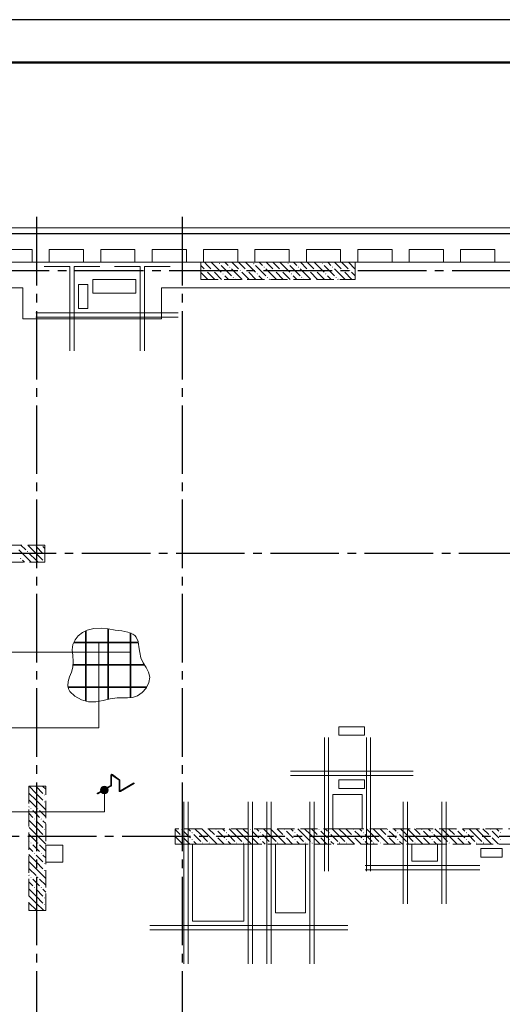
# Model space of a CAD drawing. Header units: millimetres. Extents: x 0 to 32559, y 0 to 42000.
# Tile 12 of 13: x 14429 to 20060, y 30511 to 42000. Entities that reach past the tile are written whole.
import ezdxf

# ---------------------------------------------------------------- set-up
doc = ezdxf.new("R2010")
doc.units = ezdxf.units.MM
doc.linetypes.add('______2', pattern=[270, 200, -70])
doc.linetypes.add('______5', pattern=[1100, 800, -100, 100, -100])
for name, color, linetype, lineweight in [('Standard', 7, 'Continuous', 25), ('ЖБ Пилон', 180, 'Continuous', 25), ('Обрамление проемов стержнями', 7, 'Continuous', 25), ('Общий01', 7, 'Continuous', 13), ('Оси', 40, '______5', 18), ('Позиционная метка линия выноска', 7, 'Continuous', 13), ('Позиционная метка номер позиции', 7, 'Continuous', 13)]:
    doc.layers.add(name, color=color, linetype=linetype, lineweight=lineweight)
doc.layers.add('ЖБ Перекрытие верхний уровень', color=7, linetype='Continuous', lineweight=25, true_color=0xe0e0ff)
doc.layers.add('ЖБ Стена верхний уровень', color=7, linetype='Continuous', lineweight=25, true_color=0x006e00)

msp = doc.modelspace()

# ---------------------------------------------------------------- hatches: boundary and pattern name
at = {"layer": 'ЖБ Пилон', "linetype": 'Continuous', "lineweight": 18, "transparency": 33554687}
for points in [[(16594, 39073), (16601, 39080), (16607, 39073), (16601, 39067)], [(16674, 39073), (16681, 39080), (16687, 39073), (16681, 39067)], [(16754, 39153), (16761, 39160), (16767, 39153), (16761, 39147)], [(16874, 39113), (16881, 39120), (16887, 39113), (16881, 39107)], [(16994, 39073), (17001, 39080), (17007, 39073), (17001, 39067)], [(17074, 39073), (17081, 39080), (17087, 39073), (17081, 39067)], [(17154, 39153), (17161, 39160), (17167, 39153), (17161, 39147)], [(17274, 39113), (17281, 39120), (17287, 39113), (17281, 39107)], [(17394, 39073), (17401, 39080), (17407, 39073), (17401, 39067)], [(17474, 39073), (17481, 39080), (17487, 39073), (17481, 39067)], [(17554, 39153), (17561, 39160), (17567, 39153), (17561, 39147)], [(17674, 39113), (17681, 39120), (17687, 39113), (17681, 39107)], [(17794, 39073), (17801, 39080), (17807, 39073), (17801, 39067)], [(17874, 39073), (17881, 39080), (17887, 39073), (17881, 39067)], [(17954, 39153), (17961, 39160), (17967, 39153), (17961, 39147)], [(18074, 39113), (18081, 39120), (18087, 39113), (18081, 39107)], [(18194, 39073), (18201, 39080), (18207, 39073), (18201, 39067)], [(18274, 39073), (18281, 39080), (18287, 39073), (18281, 39067)], [(16794, 39033), (16801, 39040), (16807, 39033), (16801, 39027)], [(16914, 38993), (16921, 39000), (16927, 38993), (16921, 38987)], [(17194, 39033), (17201, 39040), (17207, 39033), (17201, 39027)], [(17314, 38993), (17321, 39000), (17327, 38993), (17321, 38987)], [(17594, 39033), (17601, 39040), (17607, 39033), (17601, 39027)], [(17714, 38993), (17721, 39000), (17727, 38993), (17721, 38987)], [(17994, 39033), (18001, 39040), (18007, 39033), (18001, 39027)], [(18114, 38993), (18121, 39000), (18127, 38993), (18121, 38987)], [(14604, 35870), (14601, 35867), (14598, 35870)], [(14684, 35870), (14681, 35867), (14678, 35870)], [(14514, 35793), (14521, 35800), (14527, 35793), (14521, 35787)], [(14714, 35753), (14721, 35760), (14724, 35757), (14724, 35750), (14721, 35747)], [(14434, 35713), (14441, 35720), (14447, 35713), (14441, 35707)], [(14714, 35673), (14721, 35680), (14724, 35677), (14724, 35670), (14718, 35670)], [(14714, 32953), (14721, 32960), (14727, 32953), (14721, 32947)], [(14714, 32873), (14721, 32880), (14727, 32873), (14721, 32867)], [(14554, 32793), (14561, 32800), (14567, 32793), (14561, 32787)], [(14634, 32793), (14641, 32800), (14647, 32793), (14641, 32787)], [(14594, 32673), (14601, 32680), (14607, 32673), (14601, 32667)], [(14674, 32673), (14681, 32680), (14687, 32673), (14681, 32667)], [(14714, 32553), (14721, 32560), (14727, 32553), (14721, 32547)], [(14554, 32393), (14561, 32400), (14567, 32393), (14561, 32387)], [(14634, 32393), (14641, 32400), (14647, 32393), (14641, 32387)], [(14714, 32473), (14721, 32480), (14727, 32473), (14721, 32467)], [(14594, 32273), (14601, 32280), (14607, 32273), (14601, 32267)], [(14674, 32273), (14681, 32280), (14687, 32273), (14681, 32267)], [(14714, 32153), (14721, 32160), (14727, 32153), (14721, 32147)], [(14714, 32073), (14721, 32080), (14727, 32073), (14721, 32067)], [(14554, 31993), (14561, 32000), (14567, 31993), (14561, 31987)], [(14634, 31993), (14641, 32000), (14647, 31993), (14641, 31987)], [(14594, 31873), (14601, 31880), (14607, 31873), (14601, 31867)], [(14674, 31873), (14681, 31880), (14687, 31873), (14681, 31867)], [(14714, 31753), (14721, 31760), (14727, 31753), (14721, 31747)], [(14714, 31673), (14721, 31680), (14727, 31673), (14721, 31667)]]:
    msp.add_hatch(color=7, dxfattribs=at).paths.add_polyline_path(points, flags=16)
at = {"layer": 'ЖБ Стена верхний уровень', "linetype": 'Continuous', "lineweight": 18, "transparency": 33554687}
for points in [[(16314, 32553), (16321, 32560), (16327, 32553), (16321, 32547)], [(16434, 32513), (16441, 32520), (16447, 32513), (16441, 32507)], [(16714, 32553), (16721, 32560), (16727, 32553), (16721, 32547)], [(16834, 32513), (16841, 32520), (16847, 32513), (16841, 32507)], [(17114, 32553), (17121, 32560), (17127, 32553), (17121, 32547)], [(17234, 32513), (17241, 32520), (17247, 32513), (17241, 32507)], [(17514, 32553), (17521, 32560), (17527, 32553), (17521, 32547)], [(17634, 32513), (17641, 32520), (17647, 32513), (17641, 32507)], [(17914, 32553), (17921, 32560), (17927, 32553), (17921, 32547)], [(18034, 32513), (18041, 32520), (18047, 32513), (18041, 32507)], [(18314, 32553), (18321, 32560), (18327, 32553), (18321, 32547)], [(18434, 32513), (18441, 32520), (18447, 32513), (18441, 32507)], [(18714, 32553), (18721, 32560), (18727, 32553), (18721, 32547)], [(18834, 32513), (18841, 32520), (18847, 32513), (18841, 32507)], [(19114, 32553), (19121, 32560), (19127, 32553), (19121, 32547)], [(19234, 32513), (19241, 32520), (19247, 32513), (19241, 32507)], [(19514, 32553), (19521, 32560), (19527, 32553), (19521, 32547)], [(19634, 32513), (19641, 32520), (19647, 32513), (19641, 32507)], [(19914, 32553), (19921, 32560), (19927, 32553), (19921, 32547)], [(20034, 32513), (20041, 32520), (20047, 32513), (20041, 32507)], [(16314, 32473), (16321, 32480), (16327, 32473), (16321, 32467)], [(16434, 32433), (16441, 32440), (16447, 32433), (16441, 32427)], [(16554, 32393), (16561, 32400), (16567, 32393), (16561, 32387)], [(16634, 32393), (16641, 32400), (16647, 32393), (16641, 32387)], [(16714, 32473), (16721, 32480), (16727, 32473), (16721, 32467)], [(16834, 32433), (16841, 32440), (16847, 32433), (16841, 32427)], [(16954, 32393), (16961, 32400), (16967, 32393), (16961, 32387)], [(17034, 32393), (17041, 32400), (17047, 32393), (17041, 32387)], [(17114, 32473), (17121, 32480), (17127, 32473), (17121, 32467)], [(17234, 32433), (17241, 32440), (17247, 32433), (17241, 32427)], [(17354, 32393), (17361, 32400), (17367, 32393), (17361, 32387)], [(17434, 32393), (17441, 32400), (17447, 32393), (17441, 32387)], [(17514, 32473), (17521, 32480), (17527, 32473), (17521, 32467)], [(17634, 32433), (17641, 32440), (17647, 32433), (17641, 32427)], [(17754, 32393), (17761, 32400), (17767, 32393), (17761, 32387)], [(17834, 32393), (17841, 32400), (17847, 32393), (17841, 32387)], [(17914, 32473), (17921, 32480), (17927, 32473), (17921, 32467)], [(18034, 32433), (18041, 32440), (18047, 32433), (18041, 32427)], [(18154, 32393), (18161, 32400), (18167, 32393), (18161, 32387)], [(18234, 32393), (18241, 32400), (18247, 32393), (18241, 32387)], [(18314, 32473), (18321, 32480), (18327, 32473), (18321, 32467)], [(18434, 32433), (18441, 32440), (18447, 32433), (18441, 32427)], [(18554, 32393), (18561, 32400), (18567, 32393), (18561, 32387)], [(18634, 32393), (18641, 32400), (18647, 32393), (18641, 32387)], [(18714, 32473), (18721, 32480), (18727, 32473), (18721, 32467)], [(18834, 32433), (18841, 32440), (18847, 32433), (18841, 32427)], [(18954, 32393), (18961, 32400), (18967, 32393), (18961, 32387)], [(19034, 32393), (19041, 32400), (19047, 32393), (19041, 32387)], [(19114, 32473), (19121, 32480), (19127, 32473), (19121, 32467)], [(19234, 32433), (19241, 32440), (19247, 32433), (19241, 32427)], [(19354, 32393), (19361, 32400), (19367, 32393), (19361, 32387)], [(19434, 32393), (19441, 32400), (19447, 32393), (19441, 32387)], [(19514, 32473), (19521, 32480), (19527, 32473), (19521, 32467)], [(19634, 32433), (19641, 32440), (19647, 32433), (19641, 32427)], [(19754, 32393), (19761, 32400), (19767, 32393), (19761, 32387)], [(19834, 32393), (19841, 32400), (19847, 32393), (19841, 32387)], [(19914, 32473), (19921, 32480), (19927, 32473), (19921, 32467)], [(20034, 32433), (20041, 32440), (20047, 32433), (20041, 32427)], [(16244, 32397), (16247, 32393), (16244, 32390)]]:
    msp.add_hatch(color=7, dxfattribs=at).paths.add_polyline_path(points, flags=16)
at = {"layer": 'Позиционная метка номер позиции', "linetype": 'Continuous', "lineweight": 13, "transparency": 33554687}
for points in [[(15456, 33035), (15378, 33035), (15372, 33013)], [(15456, 33035), (15372, 33013), (15462, 33013)], [(15462, 33013), (15372, 33013), (15378, 32990)], [(15439, 33052), (15394, 33052), (15378, 33035)], [(15439, 33052), (15378, 33035), (15456, 33035)], [(15462, 33013), (15378, 32990), (15456, 32990)], [(15456, 32990), (15378, 32990), (15394, 32974)], [(15394, 33052), (15439, 33052), (15417, 33058)], [(15456, 32990), (15394, 32974), (15439, 32974)], [(15439, 32974), (15394, 32974), (15417, 32968)]]:
    msp.add_hatch(color=7, dxfattribs=at).paths.add_polyline_path(points)

# ---------------------------------------------------------------- linework, layer by layer
at = {"layer": 'Standard', "color": 7, "linetype": 'Continuous', "lineweight": 13, "transparency": 33554687}
msp.add_lwpolyline([(0, 0), (29700, 0), (29700, 42000), (0, 42000), (0, 0)], close=True, dxfattribs=at)
for points in [[(29700, 42000), (0, 42000), (0, 0), (29700, 0), (29700, 42000)], [(29700, 42000), (0, 42000), (0, 0), (29700, 0), (29700, 42000)], [(7674, 17930), (25874, 17930), (25874, 39170), (7674, 39170), (7674, 17930)]]:
    msp.add_lwpolyline(points, dxfattribs=at)
at = {"layer": 'Standard', "color": 7, "linetype": 'Continuous', "lineweight": 25, "transparency": 33554687}
for points in [[(29700, 42000), (0, 42000), (0, 0), (29700, 0), (29700, 42000)], [(7394, 17930), (27024, 17930), (27024, 39500), (7394, 39500), (7394, 17930)]]:
    msp.add_lwpolyline(points, dxfattribs=at)
at = {"layer": 'Standard', "color": 7, "linetype": 'Continuous', "lineweight": 50, "transparency": 33554687}
msp.add_lwpolyline([(2000, 41500), (29200, 41500), (29200, 500), (2000, 500), (2000, 41500)], close=True, dxfattribs=at)
at = {"layer": 'Standard', "color": 254, "linetype": 'Continuous', "lineweight": 18, "true_color": 0xc4c4ff, "transparency": 33554687}
msp.add_lwpolyline([(7319, 17859), (26394, 17859), (26394, 39571), (7319, 39571), (7319, 17859)], dxfattribs=at)
at = {"layer": 'ЖБ Перекрытие верхний уровень', "color": 7, "linetype": 'Continuous', "lineweight": 18, "transparency": 33554687}
for p, q in [((22354, 39500), (7394, 39500)), ((14174, 39320), (14574, 39320)), ((14574, 39320), (14574, 39170)), ((14774, 39320), (15174, 39320)), ((14774, 39170), (14774, 39320)), ((15174, 39320), (15174, 39170)), ((15374, 39170), (15374, 39320)), ((15374, 39320), (15774, 39320)), ((15774, 39320), (15774, 39170)), ((15974, 39320), (16374, 39320)), ((15974, 39170), (15974, 39320)), ((16374, 39320), (16374, 39170)), ((16574, 39170), (16574, 39320)), ((16574, 39320), (16974, 39320)), ((16974, 39320), (16974, 39170)), ((17174, 39320), (17574, 39320)), ((17174, 39170), (17174, 39320)), ((17574, 39320), (17574, 39170)), ((17774, 39320), (18174, 39320)), ((17774, 39170), (17774, 39320)), ((18174, 39320), (18174, 39170)), ((18374, 39170), (18374, 39320)), ((18374, 39320), (18774, 39320)), ((18774, 39320), (18774, 39170)), ((18974, 39320), (19374, 39320)), ((18974, 39170), (18974, 39320)), ((19374, 39320), (19374, 39170)), ((19574, 39170), (19574, 39320)), ((19574, 39320), (19974, 39320)), ((19974, 39320), (19974, 39170)), ((14574, 39170), (14174, 39170)), ((15174, 39170), (14774, 39170)), ((15774, 39170), (15374, 39170)), ((16374, 39170), (15974, 39170)), ((16974, 39170), (16574, 39170)), ((17574, 39170), (17174, 39170)), ((18174, 39170), (17774, 39170)), ((18774, 39170), (18374, 39170)), ((19374, 39170), (18974, 39170)), ((19974, 39170), (19574, 39170)), ((15784, 38970), (15284, 38970)), ((15284, 38970), (15284, 38810)), ((15784, 38810), (15784, 38970)), ((15224, 38910), (15114, 38910)), ((15114, 38910), (15114, 38630)), ((15224, 38630), (15224, 38910)), ((15284, 38810), (15784, 38810)), ((15114, 38630), (15224, 38630)), ((18454, 33750), (18154, 33750)), ((18154, 33750), (18154, 33650)), ((18454, 33650), (18454, 33750)), ((18154, 33650), (18454, 33650)), ((18454, 33130), (18154, 33130)), ((18154, 33130), (18154, 33030)), ((18454, 33030), (18454, 33130)), ((18154, 33030), (18454, 33030)), ((18424, 32960), (18084, 32960)), ((18084, 32960), (18084, 32560)), ((18424, 32560), (18424, 32960)), ((18084, 32560), (18424, 32560)), ((14934, 32370), (14734, 32370)), ((14734, 32370), (14734, 32170)), ((14934, 32170), (14934, 32370)), ((17044, 32380), (16444, 32380)), ((16444, 32380), (16444, 31480)), ((17044, 31480), (17044, 32380)), ((17764, 32380), (17414, 32380)), ((17414, 32380), (17414, 31580)), ((17764, 31580), (17764, 32380)), ((19304, 32380), (19004, 32380)), ((19004, 32380), (19004, 32180)), ((19304, 32180), (19304, 32380)), ((20059, 32330), (19809, 32330)), ((19809, 32330), (19809, 32230)), ((20059, 32230), (20059, 32330)), ((14734, 32170), (14934, 32170)), ((19004, 32180), (19304, 32180)), ((19809, 32230), (20059, 32230)), ((16444, 31480), (17044, 31480)), ((17414, 31580), (17764, 31580))]:
    msp.add_line(p, q, dxfattribs=at)
at = {"layer": 'ЖБ Пилон', "color": 253, "linetype": '______2', "lineweight": 13, "true_color": 0xa0a0a0, "transparency": 33554687}
for p, q in [((18344, 39170), (16544, 39170)), ((16544, 39170), (16544, 38970)), ((18344, 38970), (18344, 39170)), ((16544, 38970), (18344, 38970)), ((14724, 35870), (12924, 35870)), ((14724, 35670), (14724, 35870)), ((12924, 35670), (14724, 35670)), ((14534, 33055), (14534, 31605)), ((14734, 33055), (14534, 33055)), ((14734, 31605), (14734, 33055)), ((14534, 31605), (14734, 31605))]:
    msp.add_line(p, q, dxfattribs=at)
at = {"layer": 'ЖБ Пилон', "color": 9, "linetype": 'Continuous', "lineweight": 18, "true_color": 0xc7c7c7, "transparency": 33554687}
for p, q in [((16544, 39130), (16581, 39093)), ((16621, 39133), (16584, 39170)), ((16661, 39093), (16621, 39133)), ((16664, 39170), (16781, 39053)), ((16781, 39133), (16901, 39013)), ((16824, 39170), (16861, 39133)), ((17021, 38973), (16901, 39093)), ((16904, 39170), (16981, 39093)), ((17021, 39133), (16984, 39170)), ((17061, 39093), (17021, 39133)), ((17064, 39170), (17181, 39053)), ((17181, 39133), (17301, 39013)), ((17224, 39170), (17261, 39133)), ((17421, 38973), (17301, 39093)), ((17304, 39170), (17381, 39093)), ((17421, 39133), (17384, 39170)), ((17461, 39093), (17421, 39133)), ((17464, 39170), (17581, 39053)), ((17581, 39133), (17701, 39013)), ((17624, 39170), (17661, 39133)), ((17821, 38973), (17701, 39093)), ((17704, 39170), (17781, 39093)), ((17821, 39133), (17784, 39170)), ((17861, 39093), (17821, 39133)), ((17864, 39170), (17981, 39053)), ((17981, 39133), (18101, 39013)), ((18024, 39170), (18061, 39133)), ((18221, 38973), (18101, 39093)), ((18104, 39170), (18181, 39093)), ((18221, 39133), (18184, 39170)), ((18261, 39093), (18221, 39133)), ((18264, 39170), (18344, 39090)), ((16621, 38973), (16544, 39050)), ((16544, 38970), (16544, 38970)), ((16621, 39053), (16701, 38973)), ((16621, 38973), (16624, 38970)), ((16701, 39053), (16784, 38970)), ((16864, 38970), (16821, 39013)), ((16941, 38973), (16944, 38970)), ((17021, 39053), (17101, 38973)), ((17021, 38973), (17024, 38970)), ((17101, 39053), (17184, 38970)), ((17264, 38970), (17221, 39013)), ((17341, 38973), (17344, 38970)), ((17421, 39053), (17501, 38973)), ((17421, 38973), (17424, 38970)), ((17501, 39053), (17584, 38970)), ((17664, 38970), (17621, 39013)), ((17741, 38973), (17744, 38970)), ((17821, 39053), (17901, 38973)), ((17821, 38973), (17824, 38970)), ((17901, 39053), (17984, 38970)), ((18064, 38970), (18021, 39013)), ((18141, 38973), (18144, 38970)), ((18221, 39053), (18301, 38973)), ((18221, 38973), (18224, 38970)), ((18301, 39053), (18344, 39010)), ((14444, 35870), (14501, 35813)), ((14621, 35773), (14524, 35870)), ((14621, 35853), (14701, 35773)), ((14701, 35853), (14724, 35830)), ((14541, 35693), (14421, 35813)), ((14541, 35773), (14621, 35693)), ((14621, 35773), (14701, 35693)), ((14461, 35693), (14484, 35670)), ((14541, 35693), (14564, 35670)), ((14621, 35693), (14644, 35670)), ((14621, 32973), (14539, 33055)), ((14541, 32973), (14621, 32893)), ((14621, 33053), (14701, 32973)), ((14621, 32973), (14701, 32893)), ((14701, 33053), (14734, 33020)), ((14541, 32893), (14534, 32900)), ((14541, 32893), (14621, 32813)), ((14621, 32893), (14734, 32780)), ((14534, 32820), (14541, 32813)), ((14621, 32733), (14581, 32773)), ((14661, 32773), (14734, 32700)), ((14534, 32740), (14581, 32693)), ((14621, 32573), (14534, 32660)), ((14661, 32693), (14621, 32733)), ((14621, 32653), (14701, 32573)), ((14701, 32653), (14734, 32620)), ((14541, 32573), (14621, 32493)), ((14621, 32573), (14701, 32493)), ((14541, 32493), (14534, 32500)), ((14534, 32420), (14541, 32413)), ((14541, 32493), (14621, 32413)), ((14621, 32493), (14734, 32380)), ((14534, 32340), (14581, 32293)), ((14621, 32333), (14581, 32373)), ((14661, 32293), (14621, 32333)), ((14661, 32373), (14734, 32300)), ((14621, 32173), (14534, 32260)), ((14541, 32173), (14621, 32093)), ((14621, 32253), (14701, 32173)), ((14621, 32173), (14701, 32093)), ((14701, 32253), (14734, 32220)), ((14541, 32093), (14534, 32100)), ((14541, 32093), (14621, 32013)), ((14621, 32093), (14734, 31980)), ((14534, 32020), (14541, 32013)), ((14534, 31940), (14581, 31893)), ((14621, 31933), (14581, 31973)), ((14661, 31973), (14734, 31900)), ((14621, 31773), (14534, 31860)), ((14661, 31893), (14621, 31933)), ((14621, 31853), (14701, 31773)), ((14701, 31853), (14734, 31820)), ((14541, 31773), (14621, 31693)), ((14621, 31773), (14701, 31693)), ((14541, 31693), (14534, 31700)), ((14534, 31620), (14541, 31613)), ((14541, 31693), (14621, 31613)), ((14621, 31693), (14709, 31605))]:
    msp.add_line(p, q, dxfattribs=at)
at = {"layer": 'ЖБ Стена верхний уровень', "color": 251, "linetype": '______2', "lineweight": 13, "true_color": 0x656565, "transparency": 33554687}
for p, q in [((23844, 32560), (16244, 32560)), ((16244, 32560), (16244, 32380)), ((16244, 32380), (23844, 32380))]:
    msp.add_line(p, q, dxfattribs=at)
at = {"layer": 'ЖБ Стена верхний уровень', "color": 9, "linetype": 'Continuous', "lineweight": 18, "true_color": 0xc7c7c7, "transparency": 33554687}
for p, q in [((16244, 32550), (16301, 32493)), ((16381, 32493), (16341, 32533)), ((16394, 32560), (16421, 32533)), ((16541, 32493), (16474, 32560)), ((16554, 32560), (16621, 32493)), ((16634, 32560), (16701, 32493)), ((16781, 32493), (16741, 32533)), ((16794, 32560), (16821, 32533)), ((16941, 32493), (16874, 32560)), ((16954, 32560), (17021, 32493)), ((17034, 32560), (17101, 32493)), ((17181, 32493), (17141, 32533)), ((17194, 32560), (17221, 32533)), ((17341, 32493), (17274, 32560)), ((17354, 32560), (17421, 32493)), ((17434, 32560), (17501, 32493)), ((17581, 32493), (17541, 32533)), ((17594, 32560), (17621, 32533)), ((17741, 32493), (17674, 32560)), ((17754, 32560), (17821, 32493)), ((17834, 32560), (17901, 32493)), ((17981, 32493), (17941, 32533)), ((17994, 32560), (18021, 32533)), ((18141, 32493), (18074, 32560)), ((18154, 32560), (18221, 32493)), ((18234, 32560), (18301, 32493)), ((18381, 32493), (18341, 32533)), ((18394, 32560), (18421, 32533)), ((18541, 32493), (18474, 32560)), ((18554, 32560), (18621, 32493)), ((18634, 32560), (18701, 32493)), ((18781, 32493), (18741, 32533)), ((18794, 32560), (18821, 32533)), ((18941, 32493), (18874, 32560)), ((18954, 32560), (19021, 32493)), ((19034, 32560), (19101, 32493)), ((19181, 32493), (19141, 32533)), ((19194, 32560), (19221, 32533)), ((19341, 32493), (19274, 32560)), ((19354, 32560), (19421, 32493)), ((19434, 32560), (19501, 32493)), ((19581, 32493), (19541, 32533)), ((19594, 32560), (19621, 32533)), ((19741, 32493), (19674, 32560)), ((19754, 32560), (19821, 32493)), ((19834, 32560), (19901, 32493)), ((19981, 32493), (19941, 32533)), ((19994, 32560), (20021, 32533)), ((16244, 32470), (16334, 32380)), ((16341, 32453), (16414, 32380)), ((16421, 32453), (16381, 32493)), ((16461, 32493), (16541, 32413)), ((16461, 32413), (16494, 32380)), ((16541, 32493), (16621, 32413)), ((16621, 32493), (16734, 32380)), ((16741, 32453), (16814, 32380)), ((16821, 32453), (16781, 32493)), ((16861, 32493), (16941, 32413)), ((16861, 32413), (16894, 32380)), ((16941, 32493), (17021, 32413)), ((17021, 32493), (17134, 32380)), ((17141, 32453), (17214, 32380)), ((17221, 32453), (17181, 32493)), ((17261, 32493), (17341, 32413)), ((17261, 32413), (17294, 32380)), ((17341, 32493), (17421, 32413)), ((17421, 32493), (17534, 32380)), ((17541, 32453), (17614, 32380)), ((17621, 32453), (17581, 32493)), ((17661, 32493), (17741, 32413)), ((17661, 32413), (17694, 32380)), ((17741, 32493), (17821, 32413)), ((17821, 32493), (17934, 32380)), ((17941, 32453), (18014, 32380)), ((18021, 32453), (17981, 32493)), ((18061, 32493), (18141, 32413)), ((18061, 32413), (18094, 32380)), ((18141, 32493), (18221, 32413)), ((18221, 32493), (18334, 32380)), ((18341, 32453), (18414, 32380)), ((18421, 32453), (18381, 32493)), ((18461, 32493), (18541, 32413)), ((18461, 32413), (18494, 32380)), ((18541, 32493), (18621, 32413)), ((18621, 32493), (18734, 32380)), ((18741, 32453), (18814, 32380)), ((18821, 32453), (18781, 32493)), ((18861, 32493), (18941, 32413)), ((18861, 32413), (18894, 32380)), ((18941, 32493), (19021, 32413)), ((19021, 32493), (19134, 32380)), ((19141, 32453), (19214, 32380)), ((19221, 32453), (19181, 32493)), ((19261, 32493), (19341, 32413)), ((19261, 32413), (19294, 32380)), ((19341, 32493), (19421, 32413)), ((19421, 32493), (19534, 32380)), ((19541, 32453), (19614, 32380)), ((19621, 32453), (19581, 32493)), ((19661, 32493), (19741, 32413)), ((19661, 32413), (19694, 32380)), ((19741, 32493), (19821, 32413)), ((19821, 32493), (19934, 32380)), ((19941, 32453), (20014, 32380)), ((20021, 32453), (19981, 32493))]:
    msp.add_line(p, q, dxfattribs=at)
at = {"layer": 'Обрамление проемов стержнями', "color": 7, "linetype": 'Continuous', "lineweight": 18, "transparency": 33554687}
for p, q in [((14619, 38580), (16279, 38580)), ((14619, 38580), (16279, 38580)), ((14619, 38530), (16279, 38530)), ((14619, 38530), (16279, 38530)), ((17984, 32065), (17984, 33625)), ((17984, 32065), (17984, 33625)), ((18034, 32065), (18034, 33625)), ((18034, 32065), (18034, 33625)), ((18474, 32065), (18474, 33625)), ((18474, 32065), (18474, 33625)), ((18524, 32065), (18524, 33625)), ((18524, 32065), (18524, 33625)), ((17589, 33230), (19019, 33230)), ((17589, 33230), (19019, 33230)), ((17589, 33180), (19019, 33180)), ((17589, 33180), (19019, 33180)), ((16344, 32875), (16344, 30985)), ((16344, 32875), (16344, 30985)), ((16394, 32875), (16394, 30985)), ((16394, 32875), (16394, 30985)), ((17094, 32875), (17094, 30985)), ((17094, 32875), (17094, 30985)), ((17144, 32875), (17144, 30985)), ((17144, 32875), (17144, 30985)), ((17314, 32875), (17314, 30985)), ((17314, 32875), (17314, 30985)), ((17364, 32875), (17364, 30985)), ((17364, 32875), (17364, 30985)), ((17814, 32875), (17814, 30985)), ((17814, 32875), (17814, 30985)), ((17864, 32875), (17864, 30985)), ((17864, 32875), (17864, 30985)), ((18904, 32875), (18904, 31685)), ((18904, 32875), (18904, 31685)), ((18954, 32875), (18954, 31685)), ((18954, 32875), (18954, 31685)), ((19354, 32875), (19354, 31685)), ((19354, 32875), (19354, 31685)), ((19404, 32875), (19404, 31685)), ((19404, 32875), (19404, 31685)), ((19799, 32130), (18459, 32130)), ((19799, 32130), (18459, 32130)), ((19799, 32080), (18459, 32080)), ((19799, 32080), (18459, 32080)), ((18259, 31430), (15949, 31430)), ((18259, 31430), (15949, 31430)), ((18259, 31380), (15949, 31380)), ((18259, 31380), (15949, 31380))]:
    msp.add_line(p, q, dxfattribs=at)
for points in [[(15014, 38135), (15014, 39120), (14714, 39120)], [(15014, 38135), (15014, 39120), (14714, 39120)], [(15014, 38135), (15014, 39120), (14714, 39120)], [(15014, 38135), (15014, 39120), (14714, 39120)], [(15064, 38135), (15064, 39120), (15364, 39120)], [(15064, 38135), (15064, 39120), (15364, 39120)], [(15064, 38135), (15064, 39120), (15364, 39120)], [(15064, 38135), (15064, 39120), (15364, 39120)], [(15834, 38135), (15834, 39120), (15534, 39120)], [(15834, 38135), (15834, 39120), (15534, 39120)], [(15834, 38135), (15834, 39120), (15534, 39120)], [(15834, 38135), (15834, 39120), (15534, 39120)], [(15884, 38135), (15884, 39120), (16184, 39120)], [(15884, 38135), (15884, 39120), (16184, 39120)], [(15884, 38135), (15884, 39120), (16184, 39120)], [(15884, 38135), (15884, 39120), (16184, 39120)]]:
    msp.add_lwpolyline(points, dxfattribs=at)
at = {"layer": 'Общий01', "color": 7, "linetype": 'Continuous', "lineweight": 13, "transparency": 33554687}
for p, q in [((15493, 33068), (15493, 33184)), ((15501, 33068), (15501, 33184)), ((15506, 33187), (15589, 33125)), ((15511, 33193), (15593, 33131)), ((15590, 33004), (15590, 33122)), ((15598, 33004), (15598, 33122)), ((15603, 33001), (15761, 33094)), ((15607, 32994), (15765, 33087)), ((15335, 32973), (15491, 33065)), ((15339, 32967), (15495, 33059))]:
    msp.add_line(p, q, dxfattribs=at)
for centre, radius, start, end in [((15504, 33184), 11, 52.9078, 180), ((15504, 33184), 3.67, 52.9078, 180), ((15587, 33122), 3.67, 0, 52.9078), ((15587, 33122), 11, 0, 52.9078), ((15763, 33090), 3.67, 300.447, 120.447), ((15337, 32970), 3.67, 120.447, 300.447), ((15490, 33068), 3.67, 300.447, 0), ((15490, 33068), 11, 300.447, 0), ((15601, 33004), 11, 180, 300.447), ((15601, 33004), 3.67, 180, 300.447)]:
    msp.add_arc(centre, radius, start, end, dxfattribs=at)
at = {"layer": 'Оси', "color": 8, "linetype": '______5', "lineweight": -3, "transparency": 33554687}
for p, q in [((14624, 39700), (14624, 15930)), ((16324, 39700), (16324, 15930)), ((23574, 39070), (4600, 39070)), ((22554, 35770), (4600, 35770)), ((27424, 32470), (4600, 32470))]:
    msp.add_line(p, q, dxfattribs=at)
at = {"layer": 'Позиционная метка линия выноска', "color": 251, "linetype": 'Continuous', "lineweight": 13, "true_color": 0x494949, "transparency": 33554687}
msp.add_lwpolyline([(8974, 38870), (14464, 38870), (14464, 38510), (16084, 38510), (16084, 38870), (21724, 38870), (21724, 32280), (21794, 32280), (21794, 24820), (21724, 24820), (21724, 17980)], dxfattribs=at)
at = {"layer": 'Позиционная метка номер позиции', "color": 7, "linetype": 'Continuous', "lineweight": 35, "transparency": 33554687}
for p, q in [((15202, 34871), (15202, 34048)), ((15462, 34892), (15462, 34069)), ((15723, 34844), (15723, 34091)), ((15059, 34734), (15814, 34734)), ((15054, 34474), (15883, 34474)), ((14991, 34213), (15913, 34213))]:
    msp.add_line(p, q, dxfattribs=at)
at = {"layer": 'Позиционная метка номер позиции', "color": 7, "linetype": 'Continuous', "lineweight": 13, "transparency": 33554687}
for p, q in [((12391, 34620), (15723, 34620)), ((15372, 33013), (15372, 33013)), ((15417, 33058), (15417, 33058)), ((15462, 33013), (15462, 33013)), ((15417, 32968), (15417, 32968))]:
    msp.add_line(p, q, dxfattribs=at)
at = {"layer": 'Позиционная метка номер позиции', "color": 7, "linetype": '______2', "lineweight": 13, "transparency": 33554687}
msp.add_lwpolyline([(15545, 34877), (15461, 34892), (15378, 34901), (15296, 34898), (15216, 34877), (15162, 34849), (15113, 34810), (15075, 34763), (15051, 34711), (15043, 34648), (15048, 34581), (15054, 34513), (15051, 34445), (15034, 34388), (15012, 34333), (14993, 34279), (14989, 34228), (14998, 34194), (15016, 34163), (15073, 34107), (15149, 34065), (15231, 34042), (15319, 34040), (15403, 34055), (15485, 34074), (15568, 34088), (15627, 34089), (15687, 34089), (15746, 34093), (15802, 34110), (15860, 34148), (15906, 34202), (15937, 34265), (15946, 34329), (15932, 34386), (15903, 34440), (15870, 34495), (15843, 34554), (15829, 34618), (15821, 34684), (15811, 34745), (15790, 34795), (15772, 34815), (15749, 34832), (15690, 34854), (15620, 34868), (15545, 34877)], dxfattribs=at)
at = {"layer": 'Позиционная метка номер позиции', "color": 7, "linetype": 'Continuous', "lineweight": 13, "transparency": 33554687}
for points in [[(12391, 33737), (15351, 33737), (15351, 34734)], [(15417, 33013), (15417, 32757), (12531, 32757)]]:
    msp.add_lwpolyline(points, dxfattribs=at)
msp.add_circle((15417, 33013), 45, dxfattribs=at)

doc.saveas('drawing.dxf')
